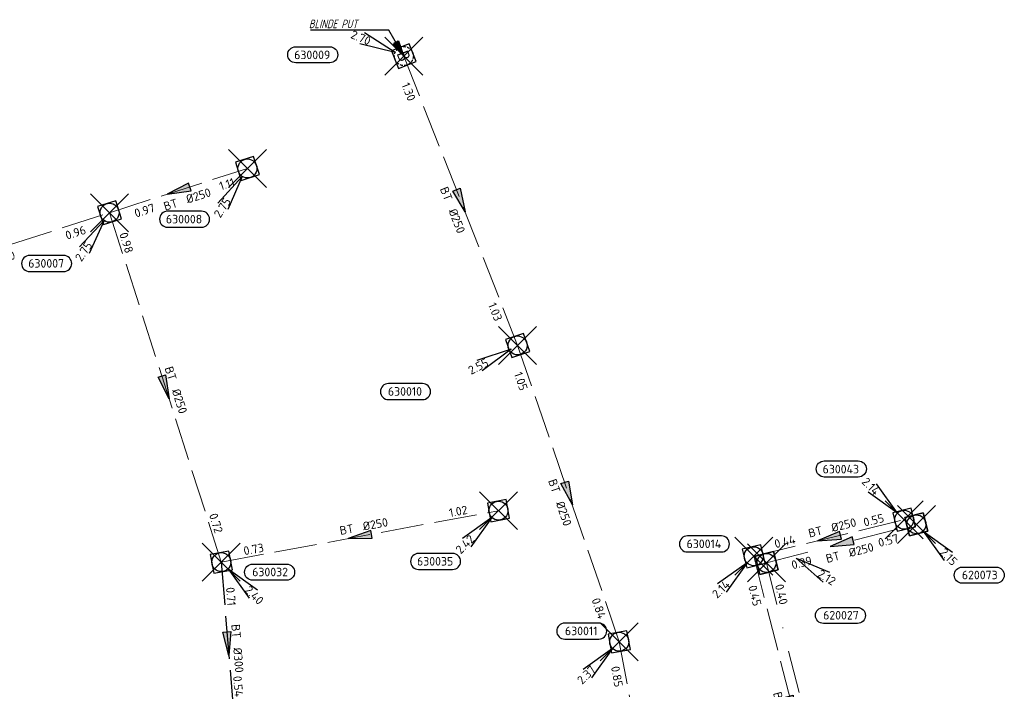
# Model space of a CAD drawing. Header units: metres. Extents: x 153343 to 157271, y 461673 to 467005.
# Tile 175 of 191: x 156862 to 157018, y 464708 to 464814. Entities that reach past the tile are written whole.
import ezdxf
from ezdxf.enums import TextEntityAlignment as Align

# ---------------------------------------------------------------- set-up
doc = ezdxf.new("R2010")
doc.units = ezdxf.units.M
doc.header["$LTSCALE"] = 0.75
doc.header["$PDMODE"] = 3
doc.header["$PDSIZE"] = 3
for name, pattern in [('HIDDENX2', [0.75, 0.5, -0.25]), ('RI-HWA_BETON', [11.4, 9, -2.4]), ('RI-VWA_BETON', [19, 9, -5, 0, -5])]:
    doc.linetypes.add(name, pattern=pattern)
doc.layers.get('0').update_dxf_attribs({"lineweight": 25})
doc.layers.get('defpoints').update_dxf_attribs({"lineweight": 25})
for name, color, linetype in [('B-OI-RI-AANPIJLING', 1, 'Continuous'), ('B-OI-RI-HWA_PUTNUMMER-S @ 0.75', 151, 'Continuous'), ('B-OI-RI-HWA_RIOOLPUT_BLINDEPUT-S @ 0.75', 151, 'Continuous'), ('B-OI-RI-HWA_TRANSPORTLEIDING_BETON_300-G', 151, 'RI-HWA_BETON'), ('B-OI-RI-VWA_PUTNUMMER-S @ 0.75', 33, 'Continuous'), ('blinde put', 7, 'Continuous')]:
    doc.layers.add(name, color=color, linetype=linetype)
for name, color, linetype, lineweight in [('B-OI-RI-HWA_RIOOLPUT_INSPECTIEPUT-S', 151, 'Continuous', 25), ('B-OI-RI-HWA_STROOMRICHTING-S @ 0.75', 151, 'Continuous', 25), ('B-OI-RI-HWA_TRANSPORTLEIDING_BETON_250-G', 151, 'RI-HWA_BETON', 18), ('B-OI-RI-VWA_RIOOLPUT_INSPECTIEPUT_BETON-S', 33, 'Continuous', 25), ('B-OI-RI-VWA_STROOMRICHTING-S @ 0.75', 33, 'Continuous', 25), ('B-OI-RI-VWA_TRANSPORTLEIDING_BETON_250-G', 33, 'RI-VWA_BETON', 18), ('N-OI-RI-BIJZONDERDERHEDEN-T18', 134, 'Continuous', 18)]:
    doc.layers.add(name, color=color, linetype=linetype, lineweight=lineweight)
doc.layers.add('inspectieput', color=7, linetype='Continuous', plot=False)
doc.styles.add('NLCS-ISO', font='isocpeur.ttf')
doc.styles.add('NLCS-ISO-M750-T18_CURSIEF', font='NLCS-ISO.ttf', dxfattribs={"oblique": 15, "height": 1.35})

# ---------------------------------------------------------------- blocks, each defined once
blk = doc.blocks.new('*U1807')
at = {"ltscale": 0.1}
blk.add_hatch(color=256, dxfattribs=at).paths.add_polyline_path([(-2.5, 0), (2.5, -0.83), (2.5, 0.83)])
at = {"ltscale": 0.1, "flags": 128}
blk.add_lwpolyline([(-2.5, 0), (2.5, -0.83), (2.5, 0.83)], close=True, dxfattribs=at)
at = {"ltscale": 0.1, "style": 'NLCS-ISO'}
for tag, p in [('BOBL', (-20.33, 0)), ('MAT', (-1, 0.5))]:
    blk.add_attdef(tag, text='', height=1.8, dxfattribs=at).set_placement(p, align=Align.BOTTOM_RIGHT)
for tag, p in [('DIA', (1, 0.5)), ('BOBR', (19.38, -0.01))]:
    blk.add_attdef(tag, text='', height=1.8, dxfattribs=at).set_placement(p, align=Align.BOTTOM_LEFT)
at = {"layer": 'defpoints', "ltscale": 0.1, "style": 'NLCS-ISO', "flags": 1}
blk.add_attdef('JVA', text='', height=1.8, dxfattribs=at).set_placement((0, -1), align=Align.TOP_CENTER)
blk = doc.blocks.new('*U1808')
at = {"ltscale": 0.1}
blk.add_hatch(color=256, dxfattribs=at).paths.add_polyline_path([(2.5, 0), (-2.5, -0.83), (-2.5, 0.83)])
at = {"ltscale": 0.1, "flags": 128}
blk.add_lwpolyline([(2.5, 0), (-2.5, -0.83), (-2.5, 0.83)], close=True, dxfattribs=at)
at = {"ltscale": 0.1, "style": 'NLCS-ISO'}
for tag, p in [('BOBL', (-7.88, 0)), ('MAT', (-1, 0.5))]:
    blk.add_attdef(tag, text='', height=1.8, dxfattribs=at).set_placement(p, align=Align.BOTTOM_RIGHT)
for tag, p in [('DIA', (1, 0.5)), ('BOBR', (6.94, 0))]:
    blk.add_attdef(tag, text='', height=1.8, dxfattribs=at).set_placement(p, align=Align.BOTTOM_LEFT)
at = {"layer": 'defpoints', "ltscale": 0.1, "style": 'NLCS-ISO', "flags": 1}
blk.add_attdef('JVA', text='', height=1.8, dxfattribs=at).set_placement((0, -1), align=Align.TOP_CENTER)
blk = doc.blocks.new('*U1799')
at = {"ltscale": 0.1}
blk.add_hatch(color=256, dxfattribs=at).paths.add_polyline_path([(-2.5, 0), (2.5, -0.83), (2.5, 0.83)])
at = {"ltscale": 0.1, "flags": 128}
blk.add_lwpolyline([(-2.5, 0), (2.5, -0.83), (2.5, 0.83)], close=True, dxfattribs=at)
at = {"ltscale": 0.1, "style": 'NLCS-ISO'}
for tag, p in [('BOBL', (-6.95, 0)), ('MAT', (-1, 0.5))]:
    blk.add_attdef(tag, text='', height=1.8, dxfattribs=at).set_placement(p, align=Align.BOTTOM_RIGHT)
for tag, p in [('DIA', (1, 0.5)), ('BOBR', (7.86, 0))]:
    blk.add_attdef(tag, text='', height=1.8, dxfattribs=at).set_placement(p, align=Align.BOTTOM_LEFT)
at = {"layer": 'defpoints', "ltscale": 0.1, "style": 'NLCS-ISO', "flags": 1}
blk.add_attdef('JVA', text='', height=1.8, dxfattribs=at).set_placement((0, -1), align=Align.TOP_CENTER)
blk = doc.blocks.new('*U1800')
at = {"ltscale": 0.1}
blk.add_hatch(color=256, dxfattribs=at).paths.add_polyline_path([(2.5, 0), (-2.5, -0.83), (-2.5, 0.83)])
at = {"ltscale": 0.1, "flags": 128}
blk.add_lwpolyline([(2.5, 0), (-2.5, -0.83), (-2.5, 0.83)], close=True, dxfattribs=at)
at = {"ltscale": 0.1, "style": 'NLCS-ISO'}
for tag, p in [('BOBL', (-22.58, -3.24)), ('MAT', (-1, -3.74))]:
    blk.add_attdef(tag, text='', height=1.8, dxfattribs=at).set_placement(p, align=Align.BOTTOM_RIGHT)
for tag, p in [('DIA', (1, -3.74)), ('BOBR', (40.25, -3.23))]:
    blk.add_attdef(tag, text='', height=1.8, dxfattribs=at).set_placement(p, align=Align.BOTTOM_LEFT)
at = {"layer": 'defpoints', "ltscale": 0.1, "style": 'NLCS-ISO', "flags": 1}
blk.add_attdef('JVA', text='', height=1.8, dxfattribs=at).set_placement((0, -1), align=Align.TOP_CENTER)
blk = doc.blocks.new('*U1796')
at = {"ltscale": 0.1}
blk.add_hatch(color=256, dxfattribs=at).paths.add_polyline_path([(2.5, 0), (-2.5, -0.83), (-2.5, 0.83)])
at = {"ltscale": 0.1, "flags": 128}
blk.add_lwpolyline([(2.5, 0), (-2.5, -0.83), (-2.5, 0.83)], close=True, dxfattribs=at)
at = {"ltscale": 0.1, "style": 'NLCS-ISO'}
for tag, p in [('BOBL', (-24.55, -3.24)), ('MAT', (-1, -3.74))]:
    blk.add_attdef(tag, text='', height=1.8, dxfattribs=at).set_placement(p, align=Align.BOTTOM_RIGHT)
for tag, p in [('DIA', (1, -3.74)), ('BOBR', (23.61, -3.23))]:
    blk.add_attdef(tag, text='', height=1.8, dxfattribs=at).set_placement(p, align=Align.BOTTOM_LEFT)
at = {"layer": 'defpoints', "ltscale": 0.1, "style": 'NLCS-ISO', "flags": 1}
blk.add_attdef('JVA', text='', height=1.8, dxfattribs=at).set_placement((0, -1), align=Align.TOP_CENTER)
blk = doc.blocks.new('*U1797')
at = {"ltscale": 0.1}
blk.add_hatch(color=256, dxfattribs=at).paths.add_polyline_path([(2.5, 0), (-2.5, -0.83), (-2.5, 0.83)])
at = {"ltscale": 0.1, "flags": 128}
blk.add_lwpolyline([(2.5, 0), (-2.5, -0.83), (-2.5, 0.83)], close=True, dxfattribs=at)
at = {"ltscale": 0.1, "style": 'NLCS-ISO'}
for tag, p in [('BOBL', (-23.65, -3.24)), ('MAT', (-1, -3.74))]:
    blk.add_attdef(tag, text='', height=1.8, dxfattribs=at).set_placement(p, align=Align.BOTTOM_RIGHT)
for tag, p in [('DIA', (1, -3.74)), ('BOBR', (22.71, -3.23))]:
    blk.add_attdef(tag, text='', height=1.8, dxfattribs=at).set_placement(p, align=Align.BOTTOM_LEFT)
at = {"layer": 'defpoints', "ltscale": 0.1, "style": 'NLCS-ISO', "flags": 1}
blk.add_attdef('JVA', text='', height=1.8, dxfattribs=at).set_placement((0, -1), align=Align.TOP_CENTER)
blk = doc.blocks.new('*U1781')
at = {"ltscale": 0.1}
blk.add_hatch(color=256, dxfattribs=at).paths.add_polyline_path([(2.5, 0), (-2.5, -0.83), (-2.5, 0.83)])
at = {"ltscale": 0.1, "flags": 128}
blk.add_lwpolyline([(2.5, 0), (-2.5, -0.83), (-2.5, 0.83)], close=True, dxfattribs=at)
at = {"ltscale": 0.1, "style": 'NLCS-ISO'}
for tag, p in [('BOBL', (-23.41, -3.24)), ('MAT', (-1, -3.74))]:
    blk.add_attdef(tag, text='', height=1.8, dxfattribs=at).set_placement(p, align=Align.BOTTOM_RIGHT)
for tag, p in [('DIA', (1, -3.74)), ('BOBR', (22.46, -3.23))]:
    blk.add_attdef(tag, text='', height=1.8, dxfattribs=at).set_placement(p, align=Align.BOTTOM_LEFT)
at = {"layer": 'defpoints', "ltscale": 0.1, "style": 'NLCS-ISO', "flags": 1}
blk.add_attdef('JVA', text='', height=1.8, dxfattribs=at).set_placement((0, -1), align=Align.TOP_CENTER)
blk = doc.blocks.new('*U1782')
at = {"ltscale": 0.1}
blk.add_hatch(color=256, dxfattribs=at).paths.add_polyline_path([(2.5, 0), (-2.5, -0.83), (-2.5, 0.83)])
at = {"ltscale": 0.1, "flags": 128}
blk.add_lwpolyline([(2.5, 0), (-2.5, -0.83), (-2.5, 0.83)], close=True, dxfattribs=at)
at = {"ltscale": 0.1, "style": 'NLCS-ISO'}
for tag, p in [('BOBL', (-29.3, 0)), ('MAT', (-1, 0.5))]:
    blk.add_attdef(tag, text='', height=1.8, dxfattribs=at).set_placement(p, align=Align.BOTTOM_RIGHT)
for tag, p in [('DIA', (1, 0.5)), ('BOBR', (28.35, -0.01))]:
    blk.add_attdef(tag, text='', height=1.8, dxfattribs=at).set_placement(p, align=Align.BOTTOM_LEFT)
at = {"layer": 'defpoints', "ltscale": 0.1, "style": 'NLCS-ISO', "flags": 1}
blk.add_attdef('JVA', text='', height=1.8, dxfattribs=at).set_placement((0, -1), align=Align.TOP_CENTER)
blk = doc.blocks.new('*U1794')
at = {"ltscale": 0.1}
blk.add_hatch(color=256, dxfattribs=at).paths.add_polyline_path([(-2.5, 0), (2.5, -0.83), (2.5, 0.83)])
at = {"ltscale": 0.1, "flags": 128}
blk.add_lwpolyline([(-2.5, 0), (2.5, -0.83), (2.5, 0.83)], close=True, dxfattribs=at)
at = {"ltscale": 0.1, "style": 'NLCS-ISO'}
for tag, p in [('BOBL', (-5.91, -3.24)), ('MAT', (-1, -3.74))]:
    blk.add_attdef(tag, text='', height=1.8, dxfattribs=at).set_placement(p, align=Align.BOTTOM_RIGHT)
for tag, p in [('DIA', (1, -3.74)), ('BOBR', (8.51, -3.25))]:
    blk.add_attdef(tag, text='', height=1.8, dxfattribs=at).set_placement(p, align=Align.BOTTOM_LEFT)
at = {"layer": 'defpoints', "ltscale": 0.1, "style": 'NLCS-ISO', "flags": 1}
blk.add_attdef('JVA', text='', height=1.8, dxfattribs=at).set_placement((0, -1), align=Align.TOP_CENTER)
blk = doc.blocks.new('*U1793')
at = {"ltscale": 0.1}
blk.add_hatch(color=256, dxfattribs=at).paths.add_polyline_path([(2.5, 0), (-2.5, -0.83), (-2.5, 0.83)])
at = {"ltscale": 0.1, "flags": 128}
blk.add_lwpolyline([(2.5, 0), (-2.5, -0.83), (-2.5, 0.83)], close=True, dxfattribs=at)
at = {"ltscale": 0.1, "style": 'NLCS-ISO'}
for tag, p in [('BOBL', (-18.69, -3.24)), ('MAT', (-1, -3.74))]:
    blk.add_attdef(tag, text='', height=1.8, dxfattribs=at).set_placement(p, align=Align.BOTTOM_RIGHT)
for tag, p in [('DIA', (1, -3.74)), ('BOBR', (17.75, -3.24))]:
    blk.add_attdef(tag, text='', height=1.8, dxfattribs=at).set_placement(p, align=Align.BOTTOM_LEFT)
at = {"layer": 'defpoints', "ltscale": 0.1, "style": 'NLCS-ISO', "flags": 1}
blk.add_attdef('JVA', text='', height=1.8, dxfattribs=at).set_placement((0, -1), align=Align.TOP_CENTER)
blk = doc.blocks.new('*U1748')
at = {"ltscale": 0.1}
blk.add_hatch(color=256, dxfattribs=at).paths.add_polyline_path([(-2.5, 0), (2.5, -0.83), (2.5, 0.83)])
at = {"ltscale": 0.1, "flags": 128}
blk.add_lwpolyline([(-2.5, 0), (2.5, -0.83), (2.5, 0.83)], close=True, dxfattribs=at)
at = {"ltscale": 0.1, "style": 'NLCS-ISO'}
for tag, p in [('BOBL', (-6.94, -3.24)), ('MAT', (-1, -3.74))]:
    blk.add_attdef(tag, text='', height=1.8, dxfattribs=at).set_placement(p, align=Align.BOTTOM_RIGHT)
for tag, p in [('DIA', (1, -3.74)), ('BOBR', (7.54, -3.25))]:
    blk.add_attdef(tag, text='', height=1.8, dxfattribs=at).set_placement(p, align=Align.BOTTOM_LEFT)
at = {"layer": 'defpoints', "ltscale": 0.1, "style": 'NLCS-ISO', "flags": 1}
blk.add_attdef('JVA', text='', height=1.8, dxfattribs=at).set_placement((0, -1), align=Align.TOP_CENTER)
blk = doc.blocks.new('*U1745')
at = {"ltscale": 0.1}
blk.add_hatch(color=256, dxfattribs=at).paths.add_polyline_path([(2.5, 0), (-2.5, -0.83), (-2.5, 0.83)])
at = {"ltscale": 0.1, "flags": 128}
blk.add_lwpolyline([(2.5, 0), (-2.5, -0.83), (-2.5, 0.83)], close=True, dxfattribs=at)
at = {"ltscale": 0.1, "style": 'NLCS-ISO'}
for tag, p in [('BOBL', (-31.55, 0)), ('MAT', (-1, 0.5))]:
    blk.add_attdef(tag, text='', height=1.8, dxfattribs=at).set_placement(p, align=Align.BOTTOM_RIGHT)
for tag, p in [('DIA', (1, 0.5)), ('BOBR', (30.6, -0.01))]:
    blk.add_attdef(tag, text='', height=1.8, dxfattribs=at).set_placement(p, align=Align.BOTTOM_LEFT)
at = {"layer": 'defpoints', "ltscale": 0.1, "style": 'NLCS-ISO', "flags": 1}
blk.add_attdef('JVA', text='', height=1.8, dxfattribs=at).set_placement((0, -1), align=Align.TOP_CENTER)
blk = doc.blocks.new('B-SRI-PUT_HWA-SO')
at = {"lineweight": -3, "flags": 128}
blk.add_lwpolyline([(-2, -2), (2, -2), (2, 2), (-2, 2)], close=True, dxfattribs=at)
at = {"lineweight": -3}
blk.add_circle((0, 0), 2, dxfattribs=at)
blk = doc.blocks.new('*U241')
for q in [(-7.6, -5.83), (-5.83, -7.6)]:
    blk.add_line((-1.41, -1.41), q)
blk.add_lwpolyline([(-16.81, -12.39), (-9.65, -12.39, 1), (-9.65, -9.01), (-16.81, -9.01, 1)], format="xyb", close=True)
at = {"ltscale": 0.1, "style": 'NLCS-ISO'}
blk.add_attdef('PUTHGT', text='', height=1.8, rotation=45, dxfattribs=at).set_placement((-8.44, -8.48), align=Align.MIDDLE_LEFT)
blk.add_attdef('PUTNR', text='', height=1.8, dxfattribs=at).set_placement((-13.33, -8.87), align=Align.MIDDLE_CENTER)
blk = doc.blocks.new('*U255')
for q in [(-5.83, 7.6), (-7.6, 5.83)]:
    blk.add_line((-1.41, 1.41), q)
blk.add_lwpolyline([(-16.81, 12.39), (-9.65, 12.39, -1), (-9.65, 9.01), (-16.81, 9.01, -1)], format="xyb", close=True)
at = {"ltscale": 0.1, "style": 'NLCS-ISO'}
blk.add_attdef('PUTNR', text='', height=1.8, dxfattribs=at).set_placement((-13.33, 10.67), align=Align.MIDDLE_CENTER)
blk.add_attdef('PUTHGT', text='', height=1.8, rotation=315, dxfattribs=at).set_placement((-8.44, 8.48), align=Align.MIDDLE_LEFT)
blk = doc.blocks.new('*U974')
for q in [(-7.6, -5.83), (-5.83, -7.6)]:
    blk.add_line((-1.41, -1.41), q)
blk.add_lwpolyline([(-13.95, 0.9), (-6.8, 0.9, 1), (-6.8, 4.28), (-13.95, 4.28, 1)], format="xyb", close=True)
at = {"ltscale": 0.1, "style": 'NLCS-ISO'}
blk.add_attdef('PUTNR', text='', height=1.8, dxfattribs=at).set_placement((-10.48, 4.42), align=Align.MIDDLE_CENTER)
blk.add_attdef('PUTHGT', text='', height=1.8, rotation=45, dxfattribs=at).set_placement((-8.44, -8.48), align=Align.MIDDLE_LEFT)
blk = doc.blocks.new('*U970')
for q in [(-7.6, -5.83), (-5.83, -7.6)]:
    blk.add_line((-1.41, -1.41), q)
blk.add_lwpolyline([(-11.49, 0.55), (-4.33, 0.55, 1), (-4.33, 3.93), (-11.49, 3.93, 1)], format="xyb", close=True)
at = {"ltscale": 0.1, "style": 'NLCS-ISO'}
blk.add_attdef('PUTNR', text='', height=1.8, dxfattribs=at).set_placement((-8.01, 4.07), align=Align.MIDDLE_CENTER)
blk.add_attdef('PUTHGT', text='', height=1.8, rotation=45, dxfattribs=at).set_placement((-8.44, -8.48), align=Align.MIDDLE_LEFT)
blk = doc.blocks.new('*U971')
for q in [(-9.01, -3.26), (-7.86, -5.48)]:
    blk.add_line((-1.78, -0.92), q)
blk.add_lwpolyline([(-27.58, -11.52), (-20.42, -11.52, 1), (-20.42, -8.14), (-27.58, -8.14, 1)], format="xyb", close=True)
at = {"ltscale": 0.1, "style": 'NLCS-ISO'}
blk.add_attdef('PUTHGT', text='', height=1.8, rotation=27.3708, dxfattribs=at).set_placement((-10.62, -5.53), align=Align.MIDDLE_LEFT)
blk.add_attdef('PUTNR', text='', height=1.8, dxfattribs=at).set_placement((-24.1, -8), align=Align.MIDDLE_CENTER)
blk = doc.blocks.new('SRI-PUT_BLINDEPUT-SO')
at = {"lineweight": -3, "flags": 128}
blk.add_lwpolyline([(-2, -2), (2, -2), (2, 2), (-2, 2)], close=True, dxfattribs=at)
at = {"linetype": 'HIDDENX2', "lineweight": -3, "ltscale": 1.5}
blk.add_circle((0, 0), 2, dxfattribs=at)
at = {"ltscale": 0.1, "style": 'NLCS-ISO'}
blk.add_text('B', height=2.5, dxfattribs=at).set_placement((0, -0.01), align=Align.MIDDLE_CENTER)
blk = doc.blocks.new('*U952')
for q in [(-8.26, 4.86), (-9.24, 2.55)]:
    blk.add_line((-1.84, 0.78), q)
blk.add_lwpolyline([(-22.76, 1.96), (-15.6, 1.96, -1), (-15.6, -1.42), (-22.76, -1.42, -1)], format="xyb", close=True)
at = {"ltscale": 0.1, "style": 'NLCS-ISO'}
blk.add_attdef('PUTHGT', text='', height=1.8, rotation=337.0485, dxfattribs=at).set_placement((-11.01, 4.69), align=Align.MIDDLE_LEFT)
blk.add_attdef('PUTNR', text='', height=1.8, dxfattribs=at).set_placement((-19.28, 0.24), align=Align.MIDDLE_CENTER)
blk = doc.blocks.new('*U953')
for q in [(5.83, -7.6), (7.6, -5.83)]:
    blk.add_line((1.41, -1.41), q)
blk.add_lwpolyline([(13.74, -3.81), (6.59, -3.81, -1), (6.59, -0.42), (13.74, -0.42, -1)], format="xyb", close=True)
at = {"ltscale": 0.1, "style": 'NLCS-ISO'}
blk.add_attdef('PUTNR', text='', height=1.8, dxfattribs=at).set_placement((10.27, -0.28), align=Align.MIDDLE_CENTER)
blk.add_attdef('PUTHGT', text='', height=1.8, rotation=315, dxfattribs=at).set_placement((5.39, -5.43), align=Align.MIDDLE_LEFT)
blk = doc.blocks.new('*U966')
for q in [(-6.2, -7.3), (-4.1, -8.66)]:
    blk.add_line((-1.08, -1.68), q)
blk.add_lwpolyline([(-16.81, -12.39), (-9.65, -12.39, 1), (-9.65, -9.01), (-16.81, -9.01, 1)], format="xyb", close=True)
at = {"ltscale": 0.1, "style": 'NLCS-ISO'}
blk.add_attdef('PUTHGT', text='', height=1.8, rotation=57.1613, dxfattribs=at).set_placement((-6.47, -10.07), align=Align.MIDDLE_LEFT)
blk.add_attdef('PUTNR', text='', height=1.8, dxfattribs=at).set_placement((-13.33, -8.87), align=Align.MIDDLE_CENTER)
blk = doc.blocks.new('*U968')
for q in [(-6.34, -7.19), (-4.26, -8.58)]:
    blk.add_line((-1.12, -1.66), q)
blk.add_lwpolyline([(-16.81, -12.39), (-9.65, -12.39, 1), (-9.65, -9.01), (-16.81, -9.01, 1)], format="xyb", close=True)
at = {"ltscale": 0.1, "style": 'NLCS-ISO'}
blk.add_attdef('PUTHGT', text='', height=1.8, rotation=56.1048, dxfattribs=at).set_placement((-6.65, -9.95), align=Align.MIDDLE_LEFT)
blk.add_attdef('PUTNR', text='', height=1.8, dxfattribs=at).set_placement((-13.33, -8.87), align=Align.MIDDLE_CENTER)
blk = doc.blocks.new('*U321')
for q in [(5.83, -7.6), (7.6, -5.83)]:
    blk.add_line((1.41, -1.41), q)
blk.add_lwpolyline([(16.81, -12.39), (9.65, -12.39, -1), (9.65, -9.01), (16.81, -9.01, -1)], format="xyb", close=True)
at = {"ltscale": 0.1, "style": 'NLCS-ISO'}
blk.add_attdef('PUTHGT', text='', height=1.8, rotation=315, dxfattribs=at).set_placement((5.39, -5.43), align=Align.MIDDLE_LEFT)
blk.add_attdef('PUTNR', text='', height=1.8, dxfattribs=at).set_placement((13.33, -8.87), align=Align.MIDDLE_CENTER)
blk = doc.blocks.new('*U929')
for q in [(7.4, -6.09), (8.72, -3.97)]:
    blk.add_line((1.7, -1.06), q)
blk.add_lwpolyline([(14.59, -14.79), (7.44, -14.79, -1), (7.44, -11.41), (14.59, -11.41, -1)], format="xyb", close=True)
at = {"ltscale": 0.1, "style": 'NLCS-ISO'}
blk.add_attdef('PUTHGT', text='', height=1.8, rotation=328.0564, dxfattribs=at).set_placement((6.47, -4.07), align=Align.MIDDLE_LEFT)
blk.add_attdef('PUTNR', text='', height=1.8, dxfattribs=at).set_placement((11.12, -11.27), align=Align.MIDDLE_CENTER)
blk = doc.blocks.new('B-SRI-PUT_VWA-SO')
at = {"flags": 128}
blk.add_lwpolyline([(-2, 2), (2, 2), (2, -2), (-2, -2)], close=True, dxfattribs=at)
at = {"lineweight": -3, "flags": 128}
blk.add_lwpolyline([(2, -2), (2, 2), (-2, 2), (-2, -2)], close=True, dxfattribs=at)
at = {"lineweight": -3}
blk.add_circle((0, 0), 2, dxfattribs=at)

msp = doc.modelspace()

# ---------------------------------------------------------------- linework, layer by layer
at = {"layer": 'B-OI-RI-AANPIJLING', "transparency": 33554610, "flags": 128}
msp.add_lwpolyline([(156923.05, 464808.31), (156921.35, 464810.21), (156922.23, 464810.72), (156923.05, 464808.31), (156922.08, 464810.64), (156921.93, 464810.55), (156923.05, 464808.31), (156921.64, 464810.38), (156921.49, 464810.29), (156923.05, 464808.31), (156920.66, 464812.39), (156908.33, 464812.39)], dxfattribs=at)
at = {"layer": 'B-OI-RI-HWA_TRANSPORTLEIDING_BETON_250-G', "transparency": 33554610}
for p, q in [((156923.05, 464808.31), (156941.01, 464762.59)), ((156876.59, 464783.56), (156898.36, 464790.55)), ((156836.56, 464770.7), (156876.59, 464783.56)), ((156876.59, 464783.56), (156894.24, 464728.36)), ((156941.01, 464762.59), (156957.06, 464715.78)), ((156894.24, 464728.36), (156937.99, 464736.49)), ((156978.28, 464729.29), (157002.03, 464735.05)), ((156978.28, 464729.29), (156993.57, 464669.58)), ((156957.06, 464715.78), (156966.25, 464665.78))]:
    msp.add_line(p, q, dxfattribs=at)
at = {"layer": 'B-OI-RI-HWA_TRANSPORTLEIDING_BETON_300-G', "transparency": 33554610}
msp.add_line((156894.24, 464728.36), (156896.31, 464702.61), dxfattribs=at)
at = {"layer": 'B-OI-RI-VWA_TRANSPORTLEIDING_BETON_250-G', "transparency": 33554610}
for q in [(157003.96, 464734.33), (156995.19, 464668.73)]:
    msp.add_line((156980.31, 464728.23), q, dxfattribs=at)
at = {"layer": 'blinde put', "color": 0, "transparency": 33554610}
msp.add_point((156923.05, 464808.31), dxfattribs=at)
at = {"layer": 'inspectieput', "color": 0, "transparency": 33554610}
for p in [(156898.36, 464790.55), (156876.59, 464783.56), (156941.01, 464762.59), (156937.99, 464736.49), (157002.03, 464735.05), (157003.96, 464734.33), (156978.28, 464729.29), (156894.24, 464728.36), (156980.31, 464728.23), (156957.06, 464715.78)]:
    msp.add_point(p, dxfattribs=at)

# ---------------------------------------------------------------- block references
at = {"layer": 'B-OI-RI-HWA_PUTNUMMER-S @ 0.75', "color": 0, "transparency": 33554610, "xscale": 0.75, "yscale": 0.75, "zscale": 0.75}
for name, p, values in [('*U952', (156923.05, 464808.31), {'PUTNR': '630009', 'PUTHGT': '2.70'}), ('*U255', (157002.03, 464735.05), {'PUTNR': '630043', 'PUTHGT': '2.14'})]:
    msp.add_blockref(name, p, dxfattribs=at).add_auto_attribs(values)
at = {"layer": 'B-OI-RI-HWA_PUTNUMMER-S @ 0.75', "color": 0, "transparency": 33554610}
ref = msp.add_blockref('*U966', (156898.36, 464790.55), dxfattribs=dict(at, xscale=0.75, yscale=0.75, zscale=0.75))
ref.add_attrib('PUTNR', '630008', dxfattribs={"layer": '0', "ltscale": 0.1, "height": 1.35, "style": 'NLCS-ISO'}).set_placement((156888.36, 464782.55), align=Align.MIDDLE_CENTER)
ref.add_attrib('PUTHGT', '2.75', dxfattribs={"layer": '0', "ltscale": 0.1, "height": 1.35, "rotation": 57.1613, "style": 'NLCS-ISO'}).set_placement((156893.51, 464783), align=Align.MIDDLE_LEFT)
ref = msp.add_blockref('*U968', (156876.59, 464783.56), dxfattribs=dict(at, xscale=0.75, yscale=0.75, zscale=0.75))
ref.add_attrib('PUTNR', '630007', dxfattribs={"layer": '0', "ltscale": 0.1, "height": 1.35, "style": 'NLCS-ISO'}).set_placement((156866.59, 464775.56), align=Align.MIDDLE_CENTER)
ref.add_attrib('PUTHGT', '2.75', dxfattribs={"layer": '0', "ltscale": 0.1, "height": 1.35, "rotation": 56.1048, "style": 'NLCS-ISO'}).set_placement((156871.6, 464776.1), align=Align.MIDDLE_LEFT)
ref = msp.add_blockref('*U971', (156941.31, 464762.67), dxfattribs=dict(at, xscale=0.75, yscale=0.75, zscale=0.75))
ref.add_attrib('PUTNR', '630010', dxfattribs={"layer": '0', "ltscale": 0.1, "height": 1.35, "style": 'NLCS-ISO'}).set_placement((156923.23, 464755.33), align=Align.MIDDLE_CENTER)
ref.add_attrib('PUTHGT', '2.55', dxfattribs={"layer": '0', "ltscale": 0.1, "height": 1.35, "rotation": 27.3708, "style": 'NLCS-ISO'}).set_placement((156933.35, 464758.53), align=Align.MIDDLE_LEFT)
ref = msp.add_blockref('*U241', (156937.99, 464736.49), dxfattribs=dict(at, xscale=0.75, yscale=0.75, zscale=0.75))
ref.add_attrib('PUTNR', '630035', dxfattribs={"layer": '0', "ltscale": 0.1, "height": 1.35, "style": 'NLCS-ISO'}).set_placement((156927.99, 464728.49), align=Align.MIDDLE_CENTER)
ref.add_attrib('PUTHGT', '2.42', dxfattribs={"layer": '0', "ltscale": 0.1, "height": 1.35, "rotation": 45, "style": 'NLCS-ISO'}).set_placement((156931.56, 464730.03), align=Align.MIDDLE_LEFT)
ref = msp.add_blockref('*U974', (156978.28, 464729.29), dxfattribs=dict(at, xscale=0.75, yscale=0.75, zscale=0.75))
ref.add_attrib('PUTNR', '630014', dxfattribs={"layer": '0', "ltscale": 0.1, "height": 1.35, "style": 'NLCS-ISO'}).set_placement((156970.42, 464731.26), align=Align.MIDDLE_CENTER)
ref.add_attrib('PUTHGT', '2.14', dxfattribs={"layer": '0', "ltscale": 0.1, "height": 1.35, "rotation": 45, "style": 'NLCS-ISO'}).set_placement((156972.04, 464723.02), align=Align.MIDDLE_LEFT)
ref = msp.add_blockref('*U953', (156894.24, 464728.36), dxfattribs=dict(at, xscale=0.75, yscale=0.75, zscale=0.75))
ref.add_attrib('PUTNR', '630032', dxfattribs={"layer": '0', "ltscale": 0.1, "height": 1.35, "style": 'NLCS-ISO'}).set_placement((156901.94, 464726.8), align=Align.MIDDLE_CENTER)
ref.add_attrib('PUTHGT', '2.40', dxfattribs={"layer": '0', "ltscale": 0.1, "height": 1.35, "rotation": 315, "style": 'NLCS-ISO'}).set_placement((156898.28, 464724.29), align=Align.MIDDLE_LEFT)
ref = msp.add_blockref('*U970', (156957.06, 464715.78), dxfattribs=dict(at, xscale=0.75, yscale=0.75, zscale=0.75))
ref.add_attrib('PUTNR', '630011', dxfattribs={"layer": '0', "ltscale": 0.1, "height": 1.35, "style": 'NLCS-ISO'}).set_placement((156951.05, 464717.49), align=Align.MIDDLE_CENTER)
ref.add_attrib('PUTHGT', '2.37', dxfattribs={"layer": '0', "ltscale": 0.1, "height": 1.35, "rotation": 45, "style": 'NLCS-ISO'}).set_placement((156950.73, 464709.42), align=Align.MIDDLE_LEFT)
at = {"layer": 'B-OI-RI-HWA_RIOOLPUT_BLINDEPUT-S @ 0.75', "color": 0, "transparency": 33554610, "xscale": 0.75, "yscale": 0.75, "zscale": 0.75, "rotation": 291.4461854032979}
msp.add_blockref('SRI-PUT_BLINDEPUT-SO', (156923.05, 464808.31), dxfattribs=at)
at = {"layer": 'B-OI-RI-HWA_RIOOLPUT_INSPECTIEPUT-S', "transparency": 33554610}
for p, xscale, yscale, zscale, rotation in [((156898.36, 464790.55), 0.7500000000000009, 0.7500000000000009, 0.7500000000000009, 197.800996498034), ((156876.59, 464783.56), 0.7499999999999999, 0.7499999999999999, 0.7499999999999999, 287.7314889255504), ((156941.01, 464762.59), 0.75, 0.75, 0.75, 288.9255832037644), ((156937.99, 464736.49), 0.75, 0.75, 0.75, 190.5271139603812), ((157002.03, 464735.05), 0.7500000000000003, 0.7500000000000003, 0.7500000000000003, 193.6325184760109), ((156978.28, 464729.29), 0.75, 0.75, 0.75, 13.63251847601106), ((156894.24, 464728.36), 0.75, 0.75, 0.75, 10.52711396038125), ((156957.06, 464715.78), 0.7500000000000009, 0.7500000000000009, 0.7500000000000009, 280.414724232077)]:
    msp.add_blockref('B-SRI-PUT_HWA-SO', p, dxfattribs=dict(at, xscale=xscale, yscale=yscale, zscale=zscale, rotation=rotation))
at = {"layer": 'B-OI-RI-HWA_STROOMRICHTING-S @ 0.75', "color": 0, "transparency": 33554610, "xscale": 0.75, "yscale": 0.75, "zscale": 0.75}
for name, p, rotation, values in [('*U1781', (156932.03, 464785.45), 291.4461854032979, {'MAT': 'BT', 'DIA': '%%c250', 'BOBL': '1.30', 'BOBR': '1.03'}), ('*U1794', (156887.48, 464787.05), 17.80099649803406, {'MAT': 'BT', 'DIA': '%%c250', 'BOBL': '0.97', 'BOBR': '1.11'}), ('*U1793', (156856.58, 464777.13), 17.81008544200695, {'MAT': 'BT', 'DIA': '%%c250', 'BOBL': '1.20', 'BOBR': '0.96'}), ('*U1782', (156885.42, 464755.96), 287.7314889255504, {'MAT': 'BT', 'DIA': '%%c250', 'BOBL': '0.98', 'BOBR': '0.72'}), ('*U1797', (156949.04, 464739.19), 288.9255832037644, {'MAT': 'BT', 'DIA': '%%c250', 'BOBL': '1.05', 'BOBR': '0.84'}), ('*U1807', (156916.11, 464732.42), 10.52711396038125, {'MAT': 'BT', 'DIA': '%%c250', 'BOBL': '0.73', 'BOBR': '1.02'}), ('*U1799', (156990.15, 464732.17), 13.63251847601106, {'MAT': 'BT', 'DIA': '%%c250', 'BOBL': '0.44', 'BOBR': '0.55'}), ('*U1808', (156895.27, 464715.49), 274.5960298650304, {'MAT': 'BT', 'DIA': '%%c300', 'BOBL': '0.71', 'BOBR': '0.54'}), ('*U1800', (156984.38, 464705.39), 284.3631548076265, {'MAT': 'BT', 'DIA': '%%c250', 'BOBL': '0.45', 'BOBR': '0.14'}), ('*U1796', (156961.65, 464690.78), 280.414724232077, {'MAT': 'BT', 'DIA': '%%c250', 'BOBL': '0.85', 'BOBR': '0.51'})]:
    msp.add_blockref(name, p, dxfattribs=dict(at, rotation=rotation)).add_auto_attribs(values)
at = {"layer": 'B-OI-RI-VWA_PUTNUMMER-S @ 0.75', "color": 0, "transparency": 33554610}
ref = msp.add_blockref('*U321', (157003.96, 464734.33), dxfattribs=dict(at, xscale=0.75, yscale=0.75, zscale=0.75))
ref.add_attrib('PUTNR', '620073', dxfattribs={"layer": '0', "ltscale": 0.1, "height": 1.35, "style": 'NLCS-ISO'}).set_placement((157013.96, 464726.33), align=Align.MIDDLE_CENTER)
ref.add_attrib('PUTHGT', '2.15', dxfattribs={"layer": '0', "ltscale": 0.1, "height": 1.35, "rotation": 315, "style": 'NLCS-ISO'}).set_placement((157008, 464730.26), align=Align.MIDDLE_LEFT)
ref = msp.add_blockref('*U929', (156983.71, 464729.77), dxfattribs=dict(at, xscale=0.75, yscale=0.75, zscale=0.75))
ref.add_attrib('PUTNR', '620027', dxfattribs={"layer": '0', "ltscale": 0.1, "height": 1.35, "style": 'NLCS-ISO'}).set_placement((156992.05, 464719.97), align=Align.MIDDLE_CENTER)
ref.add_attrib('PUTHGT', '2.12', dxfattribs={"layer": '0', "ltscale": 0.1, "height": 1.35, "rotation": 328.0564, "style": 'NLCS-ISO'}).set_placement((156988.57, 464726.71), align=Align.MIDDLE_LEFT)
at = {"layer": 'B-OI-RI-VWA_RIOOLPUT_INSPECTIEPUT_BETON-S', "transparency": 33554610}
for p, xscale, yscale, zscale, rotation in [((157003.96, 464734.33), 0.7499999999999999, 0.7499999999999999, 0.7499999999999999, 194.4629668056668), ((156980.31, 464728.23), 0.75, 0.75, 0.75, 14.46296680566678)]:
    msp.add_blockref('B-SRI-PUT_VWA-SO', p, dxfattribs=dict(at, xscale=xscale, yscale=yscale, zscale=zscale, rotation=rotation))
at = {"layer": 'B-OI-RI-VWA_STROOMRICHTING-S @ 0.75', "color": 0, "transparency": 33554610, "xscale": 0.75, "yscale": 0.75, "zscale": 0.75}
for name, p, rotation, values in [('*U1748', (156992.14, 464731.28), 14.46296680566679, {'MAT': 'BT', 'DIA': '%%c250', 'BOBL': '0.39', 'BOBR': '0.57'}), ('*U1745', (156987.75, 464698.48), 284.0407749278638, {'MAT': 'BT', 'DIA': '%%c250', 'BOBL': '0.40', 'BOBR': '0.13'})]:
    msp.add_blockref(name, p, dxfattribs=dict(at, rotation=rotation)).add_auto_attribs(values)

# ---------------------------------------------------------------- texts
at = {"layer": 'N-OI-RI-BIJZONDERDERHEDEN-T18', "transparency": 33554610, "style": 'NLCS-ISO-M750-T18_CURSIEF', "oblique": 15, "width": 0.8}
msp.add_text('BLINDE PUT', height=1.35, dxfattribs=at).set_placement((156908.06, 464812.71))

doc.saveas('drawing.dxf')
